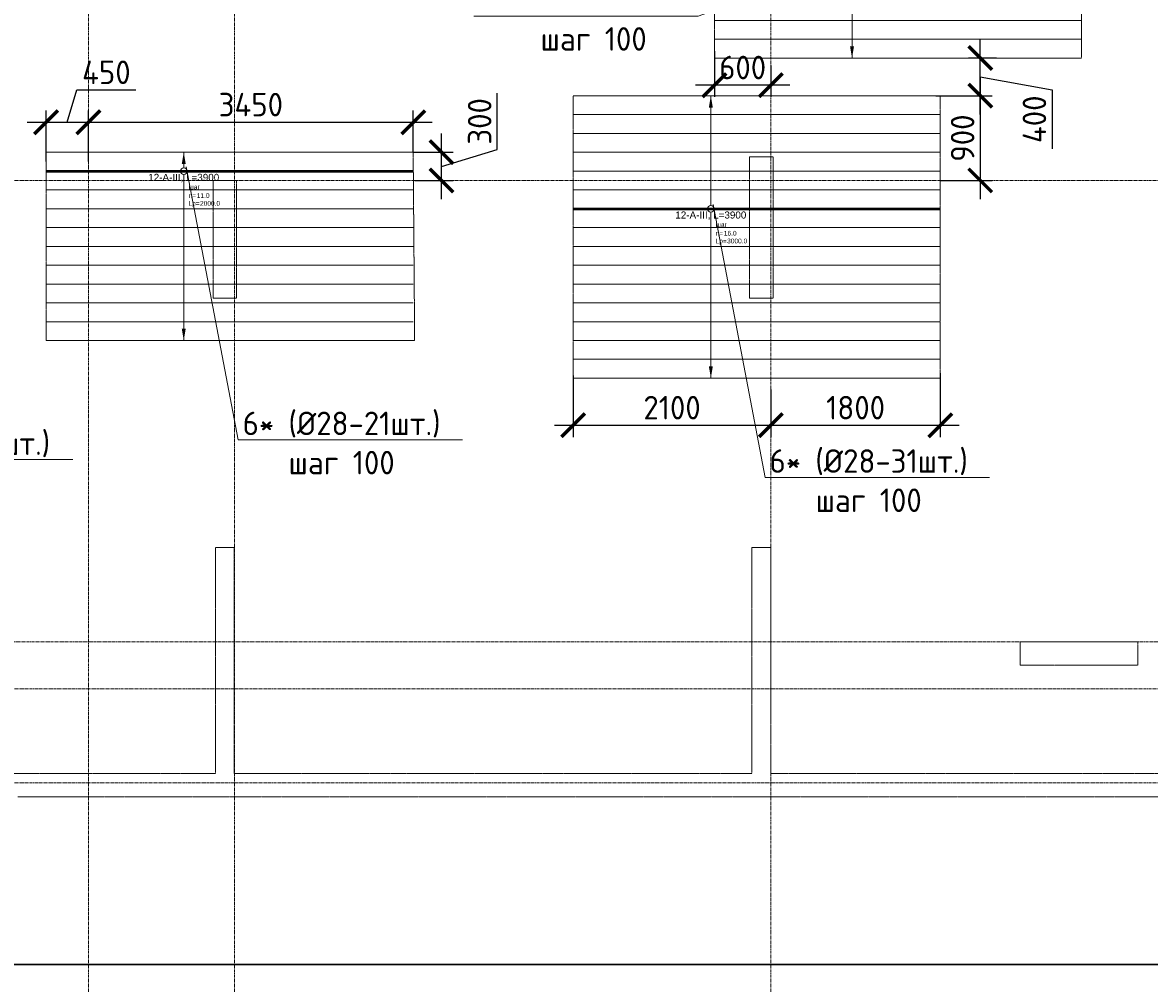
# Model space of a CAD drawing. Header units: millimetres. Extents: x -56135 to 1694203, y -446411 to -23139.
# Tile 94 of 256: x 592920 to 604892, y -130331 to -120121. Entities that reach past the tile are written whole.
import ezdxf
from ezdxf import colors
from ezdxf.entities.mleader import LeaderData, LeaderLine
from ezdxf.enums import TextEntityAlignment as Align
from ezdxf.math import Vec2, Vec3

# ---------------------------------------------------------------- set-up
doc = ezdxf.new("R2010")
doc.units = ezdxf.units.MM
doc.set_wipeout_variables(frame=1)
for name, pattern in [('01 Штриховая _4 мм_', [6, 3.5, -2.5]), ('______5', [1100, 800, -100, 100, -100]), ('GOST2.303 4', [7, 5, -2, 0]), ('осевая', [50.8, 31.75, -6.35, 6.35, -6.35])]:
    doc.linetypes.add(name, pattern=pattern)
for name, color, linetype, lineweight in [('0 Фундамент', 5, 'Continuous', 30), ('АрмСтер', 2, 'Continuous', 50), ('контур распр. стерхней', 2, 'GOST2.303 4', 20), ('Оси', 40, '______5', 18), ('подоснова', 151, 'Continuous', 5), ('РАЗМЕРЫ', 1, 'Continuous', 9), ('СТЕНЫ', 3, 'Continuous', 30)]:
    doc.layers.add(name, color=color, linetype=linetype, lineweight=lineweight)
doc.layers.add('АрмСтер_атрибуты', color=2, linetype='Continuous', lineweight=0, plot=False)
doc.layers.add('АрмСтер_невид', color=8, linetype='Continuous', lineweight=0, plot=False)
doc.styles.add('GOST-2.304_Type-B', font='GOST_Common.ttf')
doc.styles.get("Standard").update_dxf_attribs({"font": 'arial.ttf'})
doc.styles.add('Аннотативный', font='arial.ttf')
doc.dimstyles.new('СПДС', dxfattribs={"dimscale": 100, "dimtxt": 2.5, "dimasz": 2.5, "dimexe": 1.25, "dimexo": 0, "dimtad": 1, "dimdec": 0, "dimtxsty": 'GOST-2.304_Type-B', "dimblk": 'ARCHTICK', "dimcen": 2.5, "dimdle": 2, "dimadec": 0, "dimazin": 2, "dimtfac": 0.75, "dimtdec": 0, "dimtmove": 1, "dimatfit": 3, "dimfxl": 1, "dimtolj": 1, "dimarcsym": 1})

# ---------------------------------------------------------------- blocks, each defined once
blk = doc.blocks.new('оси 2.2-2.3')
at = {"layer": 'Оси', "color": 16, "linetype": 'осевая', "lineweight": 0, "transparency": 33554687}
for p, q in [((494304.9, -104267.9), (494304.9, -134893.5)), ((495854.9, -104267.9), (495854.9, -134893.5)), ((501554.9, -104267.9), (501554.9, -134893.5)), ((468076.3, -121995.4), (524372.9, -121995.4)), ((468653.8, -126895.4), (523707.4, -126895.4)), ((468076.3, -127395.4), (524372.9, -127395.4)), ((468076.3, -128395.4), (524372.9, -128395.4))]:
    blk.add_line(p, q, dxfattribs=at)
blk = doc.blocks.new('_None')
blk = doc.blocks.new('*U102')
at = {"layer": 'АрмСтер_невид', "ltscale": 100}
for p, q in [((-1463, 200), (2437, 200)), ((-1463, -200), (2437, -200)), ((-1463, -400), (2437, -400)), ((-1463, -600), (2437, -600)), ((-1463, -800), (2437, -800)), ((-1463, -1000), (2437, -1000)), ((-1463, -1200), (2437, -1200)), ((-1463, -1400), (2437, -1400)), ((-1463, -1600), (2437, -1600)), ((-1463, -1800), (2437, -1800))]:
    blk.add_line(p, q, dxfattribs=at)
at = {"layer": 'РАЗМЕРЫ'}
for p, q in [((112, 200), (-112, 200)), ((112, -1800), (-112, -1800))]:
    blk.add_line(p, q, dxfattribs=at)
at = {"layer": 'РАЗМЕРЫ', "ltscale": 15}
blk.add_line((0, -1800), (0, 200), dxfattribs=at)
at = {"layer": 'РАЗМЕРЫ'}
for points in [[(0, 200), (21, 75), (-21, 75)], [(0, -1800), (21, -1675), (-21, -1675)]]:
    blk.add_solid(points, dxfattribs=at)
at = {"layer": 'АрмСтер_атрибуты', "color": 215, "ltscale": 15, "style": 'Аннотативный'}
for s, p in [('шаг', (51, -194)), ('Lр=', (50, -368)), ('n=', (51, -285))]:
    blk.add_text(s, height=50, dxfattribs=at).set_placement(p)
at = {"layer": 'АрмСтер_атрибуты', "style": 'Аннотативный', "flags": 8}
blk.add_attdef('ПОЗ', (110, 30), '', height=75, dxfattribs=at)
at = {"layer": 'АрмСтер_атрибуты', "color": 215, "style": 'Аннотативный'}
for tag, p, flags in [('КОЛ', (138, -285), 8), ('ШАГ', (191, -194), 10), ('ШИРИНА', (173, -368), 8)]:
    blk.add_attdef(tag, p, '', height=50, dxfattribs=dict(at, flags=flags))
at = {"layer": 'АрмСтер_атрибуты', "flags": 9}
for tag, p in [('МАССА', (-1034, -1010)), ('ОБОЗНАЧЕНИЕ', (-1034, -1124))]:
    blk.add_attdef(tag, p, '', height=75, dxfattribs=at)
at = {"linetype": 'Continuous', "lineweight": 0}
blk.add_wipeout([(35, 0), (28, 21), (11, 33), (-11, 33), (-28, 21), (-35, 0), (-28, -21), (-11, -33), (11, -33), (28, -21)], dxfattribs=at)
at = {"color": 0, "linetype": 'ByBlock', "lineweight": -2, "ltscale": 100}
blk.add_line((-1463, 0), (2437, 0), dxfattribs=at)
at = {"layer": 'АрмСтер_невид', "ltscale": 100}
blk.add_line((-1463, 0), (2437, 0), dxfattribs=at)
at = {"layer": 'РАЗМЕРЫ'}
blk.add_circle((0, 0), 35, dxfattribs=at)
at = {"layer": 'АрмСтер_атрибуты', "style": 'Аннотативный', "flags": 8}
blk.add_attdef('НАИМЕНОВАНИЕ', text='', height=75, dxfattribs=at).set_placement((0, -29), align=Align.TOP_CENTER)
blk = doc.blocks.new('_ArchTick')
at = {"color": 0, "linetype": 'ByBlock', "const_width": 0.15}
blk.add_lwpolyline([(-0.5, -0.5), (0.5, 0.5)], dxfattribs=at)
blk = doc.blocks.new('*D1412')
at = {"layer": 'DEFPOINTS', "color": 0, "transparency": 16777216}
for p in [(593620, -121181), (593170, -121597), (593620, -121597)]:
    blk.add_point(p, dxfattribs=at)
at = {"layer": 'РАЗМЕРЫ', "color": 0, "lineweight": -2, "transparency": 16777216}
for p, q in [((593395, -121181), (593498, -120837)), ((593498, -120837), (594123, -120837)), ((593170, -121597), (593170, -121056)), ((593620, -121597), (593620, -121056)), ((592970, -121181), (593820, -121181))]:
    blk.add_line(p, q, dxfattribs=at)
at = {"layer": 'РАЗМЕРЫ', "color": 0, "lineweight": -2, "transparency": 16777216, "xscale": 250, "yscale": 250, "zscale": 250, "rotation": 180}
blk.add_blockref('_ArchTick', (593170, -121181), dxfattribs=at)
at = {"layer": 'РАЗМЕРЫ', "color": 0, "lineweight": -2, "transparency": 16777216, "xscale": 250, "yscale": 250, "zscale": 250}
blk.add_blockref('_ArchTick', (593620, -121181), dxfattribs=at)
at = {"layer": 'РАЗМЕРЫ', "color": 0, "transparency": 16777216, "insert": (593810, -120650), "char_height": 250, "attachment_point": 5, "style": 'GOST-2.304_Type-B'}
blk.add_mtext('\\A1;450', dxfattribs=at)
blk = doc.blocks.new('*D1413')
at = {"layer": 'DEFPOINTS', "color": 0, "transparency": 16777216}
for p in [(597070, -121181), (593620, -121418), (597070, -121499)]:
    blk.add_point(p, dxfattribs=at)
at = {"layer": 'РАЗМЕРЫ', "color": 0, "lineweight": -2, "transparency": 16777216}
for p, q in [((593620, -121418), (593620, -121056)), ((597070, -121499), (597070, -121056)), ((593420, -121181), (597270, -121181))]:
    blk.add_line(p, q, dxfattribs=at)
at = {"layer": 'РАЗМЕРЫ', "color": 0, "lineweight": -2, "transparency": 16777216, "xscale": 250, "yscale": 250, "zscale": 250, "rotation": 180}
blk.add_blockref('_ArchTick', (593620, -121181), dxfattribs=at)
at = {"layer": 'РАЗМЕРЫ', "color": 0, "lineweight": -2, "transparency": 16777216, "xscale": 250, "yscale": 250, "zscale": 250}
blk.add_blockref('_ArchTick', (597070, -121181), dxfattribs=at)
at = {"layer": 'РАЗМЕРЫ', "color": 0, "transparency": 16777216, "insert": (595345, -120993), "char_height": 250, "attachment_point": 5, "style": 'GOST-2.304_Type-B'}
blk.add_mtext('\\A1;3450', dxfattribs=at)
blk = doc.blocks.new('*D1280')
at = {"layer": 'DEFPOINTS', "color": 0, "transparency": 16777216}
for p in [(597070, -121499), (597370, -121499), (597089, -121799)]:
    blk.add_point(p, dxfattribs=at)
at = {"layer": 'РАЗМЕРЫ', "color": 0, "lineweight": -2, "transparency": 16777216}
for p, q in [((597963, -121471), (597963, -120871)), ((597370, -121999), (597370, -121299)), ((597070, -121499), (597495, -121499)), ((597370, -121649), (597963, -121471)), ((597089, -121799), (597495, -121799))]:
    blk.add_line(p, q, dxfattribs=at)
at = {"layer": 'РАЗМЕРЫ', "color": 0, "lineweight": -2, "transparency": 16777216, "xscale": 250, "yscale": 250, "zscale": 250}
for p, rotation in [((597370, -121499), 90), ((597370, -121799), 270)]:
    blk.add_blockref('_ArchTick', p, dxfattribs=dict(at, rotation=rotation))
at = {"layer": 'РАЗМЕРЫ', "color": 0, "transparency": 16777216, "insert": (597776, -121171), "char_height": 250, "attachment_point": 5, "rotation": 90, "style": 'GOST-2.304_Type-B'}
blk.add_mtext('\\A1;300', dxfattribs=at)
blk = doc.blocks.new('*U1188')
at = {"layer": 'АрмСтер_невид', "ltscale": 100}
for p, q in [((-1463, 1200), (2437, 1200)), ((-1463, 1000), (2437, 1000)), ((-1463, 800), (2437, 800)), ((-1463, 600), (2437, 600)), ((-1463, 400), (2437, 400)), ((-1463, 200), (2437, 200)), ((-1463, -200), (2437, -200)), ((-1463, -400), (2437, -400)), ((-1463, -600), (2437, -600)), ((-1463, -800), (2437, -800)), ((-1463, -1000), (2437, -1000)), ((-1463, -1200), (2437, -1200)), ((-1463, -1400), (2437, -1400)), ((-1463, -1600), (2437, -1600)), ((-1463, -1800), (2437, -1800))]:
    blk.add_line(p, q, dxfattribs=at)
at = {"layer": 'РАЗМЕРЫ'}
for p, q in [((112, 1200), (-112, 1200)), ((112, -1800), (-112, -1800))]:
    blk.add_line(p, q, dxfattribs=at)
at = {"layer": 'РАЗМЕРЫ', "ltscale": 15}
blk.add_line((0, -1800), (0, 1200), dxfattribs=at)
at = {"layer": 'РАЗМЕРЫ'}
for points in [[(0, 1200), (21, 1075), (-21, 1075)], [(0, -1800), (21, -1675), (-21, -1675)]]:
    blk.add_solid(points, dxfattribs=at)
at = {"layer": 'АрмСтер_атрибуты', "color": 215, "ltscale": 15, "style": 'Аннотативный'}
for s, p in [('шаг', (51, -194)), ('Lр=', (50, -368)), ('n=', (51, -285))]:
    blk.add_text(s, height=50, dxfattribs=at).set_placement(p)
at = {"layer": 'АрмСтер_атрибуты', "style": 'Аннотативный', "flags": 8}
blk.add_attdef('ПОЗ', (110, 30), '', height=75, dxfattribs=at)
at = {"layer": 'АрмСтер_атрибуты', "color": 215, "style": 'Аннотативный'}
for tag, p, flags in [('КОЛ', (138, -285), 8), ('ШАГ', (191, -194), 10), ('ШИРИНА', (173, -368), 8)]:
    blk.add_attdef(tag, p, '', height=50, dxfattribs=dict(at, flags=flags))
at = {"layer": 'АрмСтер_атрибуты', "flags": 9}
for tag, p in [('МАССА', (-1034, -1010)), ('ОБОЗНАЧЕНИЕ', (-1034, -1124))]:
    blk.add_attdef(tag, p, '', height=75, dxfattribs=at)
at = {"linetype": 'Continuous', "lineweight": 0}
blk.add_wipeout([(35, 0), (28, 21), (11, 33), (-11, 33), (-28, 21), (-35, 0), (-28, -21), (-11, -33), (11, -33), (28, -21)], dxfattribs=at)
at = {"color": 0, "linetype": 'ByBlock', "lineweight": -2, "ltscale": 100}
blk.add_line((-1463, 0), (2437, 0), dxfattribs=at)
at = {"layer": 'АрмСтер_невид', "ltscale": 100}
blk.add_line((-1463, 0), (2437, 0), dxfattribs=at)
at = {"layer": 'РАЗМЕРЫ'}
blk.add_circle((0, 0), 35, dxfattribs=at)
at = {"layer": 'АрмСтер_атрибуты', "style": 'Аннотативный', "flags": 8}
blk.add_attdef('НАИМЕНОВАНИЕ', text='', height=75, dxfattribs=at).set_placement((0, -29), align=Align.TOP_CENTER)
blk = doc.blocks.new('*D1290')
at = {"layer": 'DEFPOINTS', "color": 0, "transparency": 16777216}
for p in [(602622, -120899), (602670, -121799), (603095, -121799)]:
    blk.add_point(p, dxfattribs=at)
at = {"layer": 'РАЗМЕРЫ', "color": 0, "lineweight": -2, "transparency": 16777216}
for p, q in [((603095, -120699), (603095, -121999)), ((602622, -120899), (603220, -120899)), ((602670, -121799), (603220, -121799))]:
    blk.add_line(p, q, dxfattribs=at)
at = {"layer": 'РАЗМЕРЫ', "color": 0, "lineweight": -2, "transparency": 16777216, "xscale": 250, "yscale": 250, "zscale": 250}
for p, rotation in [((603095, -120899), 90), ((603095, -121799), 270)]:
    blk.add_blockref('_ArchTick', p, dxfattribs=dict(at, rotation=rotation))
at = {"layer": 'РАЗМЕРЫ', "color": 0, "transparency": 16777216, "insert": (602907, -121349), "char_height": 250, "attachment_point": 5, "rotation": 90, "style": 'GOST-2.304_Type-B'}
blk.add_mtext('\\A1;900', dxfattribs=at)
blk = doc.blocks.new('*D1291')
at = {"layer": 'DEFPOINTS', "color": 0, "transparency": 16777216}
for p in [(598770, -123872), (600870, -124019), (600870, -124400)]:
    blk.add_point(p, dxfattribs=at)
at = {"layer": 'РАЗМЕРЫ', "color": 0, "lineweight": -2, "transparency": 16777216}
for p, q in [((598770, -123872), (598770, -124525)), ((600870, -124019), (600870, -124525)), ((598570, -124400), (601070, -124400))]:
    blk.add_line(p, q, dxfattribs=at)
at = {"layer": 'РАЗМЕРЫ', "color": 0, "lineweight": -2, "transparency": 16777216, "xscale": 250, "yscale": 250, "zscale": 250, "rotation": 180}
blk.add_blockref('_ArchTick', (598770, -124400), dxfattribs=at)
at = {"layer": 'РАЗМЕРЫ', "color": 0, "lineweight": -2, "transparency": 16777216, "xscale": 250, "yscale": 250, "zscale": 250}
blk.add_blockref('_ArchTick', (600870, -124400), dxfattribs=at)
at = {"layer": 'РАЗМЕРЫ', "color": 0, "transparency": 16777216, "insert": (599820, -124213), "char_height": 250, "attachment_point": 5, "style": 'GOST-2.304_Type-B'}
blk.add_mtext('\\A1;2100', dxfattribs=at)
blk = doc.blocks.new('*D1421')
at = {"layer": 'DEFPOINTS', "color": 0, "transparency": 16777216}
for p in [(602670, -123846), (600870, -124019), (602670, -124400)]:
    blk.add_point(p, dxfattribs=at)
at = {"layer": 'РАЗМЕРЫ', "color": 0, "lineweight": -2, "transparency": 16777216}
for p, q in [((602670, -123846), (602670, -124525)), ((600870, -124019), (600870, -124525)), ((600670, -124400), (602870, -124400))]:
    blk.add_line(p, q, dxfattribs=at)
at = {"layer": 'РАЗМЕРЫ', "color": 0, "lineweight": -2, "transparency": 16777216, "xscale": 250, "yscale": 250, "zscale": 250, "rotation": 180}
blk.add_blockref('_ArchTick', (600870, -124400), dxfattribs=at)
at = {"layer": 'РАЗМЕРЫ', "color": 0, "lineweight": -2, "transparency": 16777216, "xscale": 250, "yscale": 250, "zscale": 250}
blk.add_blockref('_ArchTick', (602670, -124400), dxfattribs=at)
at = {"layer": 'РАЗМЕРЫ', "color": 0, "transparency": 16777216, "insert": (601770, -124213), "char_height": 250, "attachment_point": 5, "style": 'GOST-2.304_Type-B'}
blk.add_mtext('\\A1;1800', dxfattribs=at)
blk = doc.blocks.new('*U1169')
at = {"layer": 'АрмСтер_невид', "ltscale": 100}
for p, q in [((-1463, 800), (2437, 800)), ((-1463, 600), (2437, 600)), ((-1463, 400), (2437, 400)), ((-1463, 200), (2437, 200)), ((-1463, -200), (2437, -200)), ((-1463, -400), (2437, -400)), ((-1463, -600), (2437, -600)), ((-1463, -800), (2437, -800)), ((-1463, -1000), (2437, -1000))]:
    blk.add_line(p, q, dxfattribs=at)
at = {"layer": 'РАЗМЕРЫ'}
for p, q in [((112, 800), (-112, 800)), ((112, -1000), (-112, -1000))]:
    blk.add_line(p, q, dxfattribs=at)
at = {"layer": 'РАЗМЕРЫ', "ltscale": 15}
blk.add_line((0, -1000), (0, 800), dxfattribs=at)
at = {"layer": 'РАЗМЕРЫ'}
for points in [[(0, 800), (21, 675), (-21, 675)], [(0, -1000), (21, -875), (-21, -875)]]:
    blk.add_solid(points, dxfattribs=at)
at = {"layer": 'АрмСтер_атрибуты', "color": 215, "ltscale": 15, "style": 'Аннотативный'}
for s, p in [('шаг', (51, -194)), ('Lр=', (50, -368)), ('n=', (51, -285))]:
    blk.add_text(s, height=50, dxfattribs=at).set_placement(p)
at = {"layer": 'АрмСтер_атрибуты', "style": 'Аннотативный', "flags": 8}
blk.add_attdef('ПОЗ', (110, 30), '', height=75, dxfattribs=at)
at = {"layer": 'АрмСтер_атрибуты', "color": 215, "style": 'Аннотативный'}
for tag, p, flags in [('КОЛ', (138, -285), 8), ('ШАГ', (191, -194), 10), ('ШИРИНА', (173, -368), 8)]:
    blk.add_attdef(tag, p, '', height=50, dxfattribs=dict(at, flags=flags))
at = {"layer": 'АрмСтер_атрибуты', "flags": 9}
for tag, p in [('МАССА', (-1034, -1010)), ('ОБОЗНАЧЕНИЕ', (-1034, -1124))]:
    blk.add_attdef(tag, p, '', height=75, dxfattribs=at)
at = {"linetype": 'Continuous', "lineweight": 0}
blk.add_wipeout([(35, 0), (28, 21), (11, 33), (-11, 33), (-28, 21), (-35, 0), (-28, -21), (-11, -33), (11, -33), (28, -21)], dxfattribs=at)
at = {"color": 0, "linetype": 'ByBlock', "lineweight": -2, "ltscale": 100}
blk.add_line((-1463, 0), (2437, 0), dxfattribs=at)
at = {"layer": 'АрмСтер_невид', "ltscale": 100}
blk.add_line((-1463, 0), (2437, 0), dxfattribs=at)
at = {"layer": 'РАЗМЕРЫ'}
blk.add_circle((0, 0), 35, dxfattribs=at)
at = {"layer": 'АрмСтер_атрибуты', "style": 'Аннотативный', "flags": 8}
blk.add_attdef('НАИМЕНОВАНИЕ', text='', height=75, dxfattribs=at).set_placement((0, -29), align=Align.TOP_CENTER)
blk = doc.blocks.new('*D1382')
at = {"layer": 'DEFPOINTS', "color": 0, "transparency": 16777216}
for p in [(603095, -120499), (603268, -120499), (602622, -120899)]:
    blk.add_point(p, dxfattribs=at)
at = {"layer": 'РАЗМЕРЫ', "color": 0, "lineweight": -2, "transparency": 16777216}
for p, q in [((603095, -121099), (603095, -120299)), ((603268, -120499), (602970, -120499)), ((603095, -120699), (603857, -120837)), ((602622, -120899), (603220, -120899)), ((603857, -120837), (603857, -121462))]:
    blk.add_line(p, q, dxfattribs=at)
at = {"layer": 'РАЗМЕРЫ', "color": 0, "lineweight": -2, "transparency": 16777216, "xscale": 250, "yscale": 250, "zscale": 250}
for p, rotation in [((603095, -120499), 90), ((603095, -120899), 270)]:
    blk.add_blockref('_ArchTick', p, dxfattribs=dict(at, rotation=rotation))
at = {"layer": 'РАЗМЕРЫ', "color": 0, "transparency": 16777216, "insert": (603670, -121149), "char_height": 250, "attachment_point": 5, "rotation": 90, "style": 'GOST-2.304_Type-B'}
blk.add_mtext('\\A1;400', dxfattribs=at)
blk = doc.blocks.new('*D1383')
at = {"layer": 'DEFPOINTS', "color": 0, "transparency": 16777216}
for p in [(600270, -120425), (600870, -120576), (600270, -120787)]:
    blk.add_point(p, dxfattribs=at)
at = {"layer": 'РАЗМЕРЫ', "color": 0, "lineweight": -2, "transparency": 16777216}
for p, q in [((600270, -120425), (600270, -120912)), ((600870, -120576), (600870, -120912)), ((601070, -120787), (600070, -120787))]:
    blk.add_line(p, q, dxfattribs=at)
at = {"layer": 'РАЗМЕРЫ', "color": 0, "lineweight": -2, "transparency": 16777216, "xscale": 250, "yscale": 250, "zscale": 250, "rotation": 180}
blk.add_blockref('_ArchTick', (600270, -120787), dxfattribs=at)
at = {"layer": 'РАЗМЕРЫ', "color": 0, "lineweight": -2, "transparency": 16777216, "xscale": 250, "yscale": 250, "zscale": 250}
blk.add_blockref('_ArchTick', (600870, -120787), dxfattribs=at)
at = {"layer": 'РАЗМЕРЫ', "color": 0, "transparency": 16777216, "insert": (600570, -120599), "char_height": 250, "attachment_point": 5, "style": 'GOST-2.304_Type-B'}
blk.add_mtext('\\A1;600', dxfattribs=at)
blk = doc.blocks.new('стены  тп')
at = {"layer": 'СТЕНЫ', "color": 251, "linetype": '01 Штриховая _4 мм_', "lineweight": 0, "true_color": 0x636466}
for p, q in [((569837, -331876, 3100), (569587, -331876, 3100)), ((569587, -331876, 3100), (569587, -332306, 3100)), ((569837, -331996, 3100), (569837, -331876, 3100)), ((569837, -333376, 3100), (569837, -331996, 3100)), ((564137, -332126, 3100), (563887, -332126, 3100)), ((563887, -332126, 3100), (563887, -332246, 3100)), ((564137, -332306, 3100), (564137, -332126, 3100)), ((563887, -332246, 3100), (563887, -333376, 3100)), ((564137, -332426, 3100), (564137, -332306, 3100)), ((569587, -332306, 3100), (569587, -332426, 3100)), ((564137, -333376, 3100), (564137, -332426, 3100)), ((569587, -332426, 3100), (569587, -333376, 3100)), ((563887, -333376, 3100), (564112, -333376, 3100)), ((564112, -333376, 3100), (564137, -333376, 3100)), ((569587, -333376, 3100), (569812, -333376, 3100)), ((569812, -333376, 3100), (569837, -333376, 3100)), ((564112, -336026, 3100), (563912, -336026, 3100)), ((563912, -336026, 3100), (563912, -336146, 3100)), ((564112, -336146, 3100), (564112, -336026, 3100)), ((569692, -336026, 3100), (569612, -336026, 3100)), ((569612, -336026, 3100), (569612, -336146, 3100)), ((569812, -336026, 3100), (569692, -336026, 3100)), ((569812, -338426, 3100), (569812, -336026, 3100)), ((563912, -336146, 3100), (563912, -338426, 3100)), ((564112, -338426, 3100), (564112, -336146, 3100)), ((569612, -336146, 3100), (569612, -338426, 3100)), ((572713, -337026, 3100), (572463, -337026, 3100)), ((572463, -337026, 3100), (572463, -337276, 3100)), ((572833, -337026, 3100), (572713, -337026, 3100)), ((573713, -337026, 3100), (572833, -337026, 3100)), ((573713, -337276, 3100), (573713, -337026, 3100)), ((572463, -337276, 3100), (572713, -337276, 3100)), ((572713, -337276, 3100), (573543, -337276, 3100)), ((573543, -337276, 3100), (573663, -337276, 3100)), ((573663, -337276, 3100), (573713, -337276, 3100)), ((562432, -338426, 3100), (561032, -338426, 3100)), ((562552, -338426, 3100), (562432, -338426, 3100)), ((563912, -338426, 3100), (562552, -338426, 3100)), ((565812, -338426, 3100), (564112, -338426, 3100)), ((565932, -338426, 3100), (565812, -338426, 3100)), ((567632, -338426, 3100), (565932, -338426, 3100)), ((567752, -338426, 3100), (567632, -338426, 3100)), ((569612, -338426, 3100), (567752, -338426, 3100)), ((573542, -338426, 3100), (569812, -338426, 3100)), ((573662, -338426, 3100), (573542, -338426, 3100)), ((576312, -338426, 3100), (573662, -338426, 3100)), ((561812, -338676, 3100), (562062, -338676, 3100)), ((562062, -338676, 3100), (563912, -338676, 3100)), ((563912, -338676, 3100), (564162, -338676, 3100)), ((564162, -338676, 3100), (589512, -338676, 3100))]:
    blk.add_line(p, q, dxfattribs=at)

msp = doc.modelspace()

# ---------------------------------------------------------------- linework, layer by layer
at = {"layer": '0 Фундамент'}
msp.add_lwpolyline([(573469.4, -105949.2), (573469.4, -130129.2), (580819.4, -130129.2), (580819.4, -130129.2), (593319.4, -130129.2), (593319.4, -130129.2), (595669.4, -130129.2), (595669.4, -130129.2), (621119.4, -130129.2), (621119.4, -126049.2), (622599.4, -126049.2), (622599.4, -117449.2), (621119.4, -117449.2), (621119.4, -105949.2), (573469.4, -105949.2)], dxfattribs=at)
at = {"layer": 'контур распр. стерхней', "linetype": '01 Штриховая _4 мм_'}
for points in [[(604169.7, -120499.2), (600269.7, -120499.2), (600269.7, -118699.2), (604169.7, -118699.2)], [(602669.7, -123899.2), (598769.7, -123899.2), (598769.7, -120899.2), (602669.7, -120899.2)], [(597085.5, -123499.2), (593169.7, -123499.2), (593169.7, -121499.2), (597069.7, -121499.2)]]:
    msp.add_lwpolyline(points, close=True, dxfattribs=at)

# ---------------------------------------------------------------- block references
at = {"layer": 'РАЗМЕРЫ', "color": 1}
msp.add_blockref('оси 2.2-2.3', (99314.8, 196.2), dxfattribs=at)

# ---------------------------------------------------------------- leaders
at = {"layer": 'подоснова', "color": 7, "ltscale": 0.3}
ml = msp.add_multileader_mtext('Standard', dxfattribs=at)
ml.set_content('2* (%%C25-21шт.)\\Pшаг 100', color=7, style='GOST-2.304_Type-B')
ml.set_leader_properties(color=256, linetype='ByLayer', lineweight=15)
ml.set_arrow_properties(name='NONE')
ml.build(insert=Vec2(0, 0))
ml.multileader.update_dxf_attribs({"text_left_attachment_type": 6, "text_right_attachment_type": 6, "dogleg_length": 0.1, "arrow_head_size": 18})
ctx = ml.context
ctx.base_point, ctx.char_height, ctx.arrow_head_size, ctx.landing_gap_size, ctx.plane_origin = Vec3(591071.3, -124765.2), 250, 18, 20, Vec3(582061.2, -119515.4)
ctx.left_attachment, ctx.right_attachment, ctx.text_align_type = 6, 6, 1
notes = []
notes.append((ctx, [(0, (1, 1, 0), (591071.2, -124765.2), (1, 0), 0.1, [(0, [(590518, -121865.9)], 0, [])])]))
ctx.mtext.insert, ctx.mtext.alignment, ctx.mtext.flow_direction = Vec3(592169.7, -124465.2), 2, 5
for ctx, leaders in notes:
    for number, flags, end, landing, length, lines in leaders:
        leader = LeaderData()
        leader.index, (leader.has_last_leader_line, leader.has_dogleg_vector, leader.attachment_direction) = number, flags
        leader.last_leader_point, leader.dogleg_vector, leader.dogleg_length = Vec3(end), Vec3(landing), length
        for number, points, colour, breaks in lines:
            line = LeaderLine()
            line.index, line.vertices, line.color, line.breaks = number, Vec3.list(points), colors.encode_raw_color(colour), breaks
            leader.lines.append(line)
        ctx.leaders.append(leader)

# ---------------------------------------------------------------- next in the draw order: block references
at = {"layer": 'АрмСтер', "ltscale": 15}
ref = msp.add_blockref('*U1169', (601732.2, -119499.2), dxfattribs=at)
ref.add_attrib('НАИМЕНОВАНИЕ', '12-A-III, L=3900', dxfattribs={"layer": 'АрмСтер_атрибуты', "height": 75, "style": 'Аннотативный', "flags": 8}).set_placement((601732.2, -119528.5), align=Align.TOP_CENTER)
ref.add_attrib('КОЛ', '10.0', (601870.3, -119784.3), dxfattribs={"layer": 'АрмСтер_атрибуты', "color": 215, "height": 50, "style": 'Аннотативный', "flags": 8})
ref.add_attrib('ШИРИНА', '1800.0', (601905.1, -119867), dxfattribs={"layer": 'АрмСтер_атрибуты', "color": 215, "height": 50, "style": 'Аннотативный', "flags": 8})
ref = msp.add_blockref('*U1188', (600232.2, -122099.2), dxfattribs=at)
ref.add_attrib('НАИМЕНОВАНИЕ', '12-A-III, L=3900', dxfattribs={"layer": 'АрмСтер_атрибуты', "height": 75, "style": 'Аннотативный', "flags": 8}).set_placement((600232.2, -122128.5), align=Align.TOP_CENTER)
ref.add_attrib('КОЛ', '16.0', (600370.3, -122384.3), dxfattribs={"layer": 'АрмСтер_атрибуты', "color": 215, "height": 50, "style": 'Аннотативный', "flags": 8})
ref.add_attrib('ШИРИНА', '3000.0', (600405.1, -122467), dxfattribs={"layer": 'АрмСтер_атрибуты', "color": 215, "height": 50, "style": 'Аннотативный', "flags": 8})
ref = msp.add_blockref('*U102', (594632.2, -121699.2), dxfattribs=at)
ref.add_attrib('НАИМЕНОВАНИЕ', '12-A-III, L=3900', dxfattribs={"layer": 'АрмСтер_атрибуты', "height": 75, "style": 'Аннотативный', "flags": 8}).set_placement((594632.2, -121728.5), align=Align.TOP_CENTER)
ref.add_attrib('КОЛ', '11.0', (594770.3, -121984.3), dxfattribs={"layer": 'АрмСтер_атрибуты', "color": 215, "height": 50, "style": 'Аннотативный', "flags": 8})
ref.add_attrib('ШИРИНА', '2000.0', (594805.1, -122067), dxfattribs={"layer": 'АрмСтер_атрибуты', "color": 215, "height": 50, "style": 'Аннотативный', "flags": 8})

# ---------------------------------------------------------------- next in the draw order: block references
at = {"layer": 'РАЗМЕРЫ'}
msp.add_blockref('стены  тп', (31057, 210326.6, -3100), dxfattribs=at)

# ---------------------------------------------------------------- next in the draw order: dimensions: what is measured, and where the dimension line sits
at = {"layer": 'РАЗМЕРЫ', "color": 1}
dim = msp.add_linear_dim(base=(603094.7, -120499.2), p1=(602622, -120899.2), p2=(603268.3, -120499.2), angle=90, dimstyle='СПДС', dxfattribs=at)
dim.commit()
dim.dimension.update_dxf_attribs({"geometry": '*D1382', "text_midpoint": (603857.3, -120899.2), "dimtype": 160})
for base, p1, p2, picture, middle in [((600269.7, -120786.9), (600869.7, -120575.6), (600269.7, -120425.1), '*D1383', (600569.7, -120599.4)), ((593619.7, -121180.8), (593169.7, -121596.9), (593619.7, -121596.9), '*D1412', (593560.3, -120649.6)), ((597069.7, -121180.8), (593619.7, -121417.9), (597069.7, -121499.2), '*D1413', (595344.7, -120993.3)), ((600869.7, -124400.1), (598769.7, -123871.9), (600869.7, -124018.9), '*D1291', (599819.7, -124212.6)), ((602669.7, -124400.1), (600869.7, -124018.9), (602669.7, -123846), '*D1421', (601769.7, -124212.6))]:
    dim = msp.add_linear_dim(base=base, p1=p1, p2=p2, dimstyle='СПДС', dxfattribs=at)
    dim.commit()
    dim.dimension.update_dxf_attribs({"geometry": picture, "text_midpoint": middle})
for base, p1, p2, picture, middle in [((603094.7, -121799.2), (602622, -120899.2), (602669.7, -121799.2), '*D1290', (602907.2, -121349.2)), ((597369.7, -121499.2), (597089, -121799.2), (597069.7, -121499.2), '*D1280', (597776, -121408.5))]:
    dim = msp.add_linear_dim(base=base, p1=p1, p2=p2, angle=90, dimstyle='СПДС', dxfattribs=at)
    dim.commit()
    dim.dimension.update_dxf_attribs({"geometry": picture, "text_midpoint": middle})

# ---------------------------------------------------------------- next in the draw order: leaders
at = {"layer": 'подоснова', "color": 6, "ltscale": 0.3}
ml = msp.add_multileader_mtext('Standard', dxfattribs=at)
ml.set_content('4* (%%C20-19шт.)\\Pшаг 100', color=6, style='GOST-2.304_Type-B')
ml.set_leader_properties(color=256, linetype='ByLayer', lineweight=15)
ml.set_arrow_properties(name='NONE')
ml.build(insert=Vec2(0, 0))
ml.multileader.update_dxf_attribs({"text_left_attachment_type": 6, "text_right_attachment_type": 6, "dogleg_length": 0.1, "arrow_head_size": 18})
ctx = ml.context
ctx.base_point, ctx.char_height, ctx.arrow_head_size, ctx.landing_gap_size, ctx.plane_origin = Vec3(597875.9, -120053.3), 250, 18, 20, Vec3(593300.6, -117105.1)
ctx.left_attachment, ctx.right_attachment, ctx.text_align_type = 6, 6, 1
notes = []
notes.append((ctx, [(1, (1, 1, 0), (600097.8, -120053.3), (-1, 0), 0.1, [(0, [(601757.5, -119455.6)], 0, [])])]))
ctx.mtext.insert, ctx.mtext.alignment, ctx.mtext.flow_direction = Vec3(598986.8, -119753.3), 2, 5
ml = msp.add_multileader_mtext('Standard', dxfattribs=at)
ml.set_content('6* (%%C28-21шт.)\\Pшаг 100', color=6, style='GOST-2.304_Type-B')
ml.set_leader_properties(color=256, linetype='ByLayer', lineweight=15)
ml.set_arrow_properties(name='NONE')
ml.build(insert=Vec2(0, 0))
ml.multileader.update_dxf_attribs({"text_left_attachment_type": 6, "text_right_attachment_type": 6, "dogleg_length": 0.1, "arrow_head_size": 18})
ctx = ml.context
ctx.base_point, ctx.char_height, ctx.arrow_head_size, ctx.landing_gap_size, ctx.plane_origin = Vec3(595210.8, -124554.9), 250, 18, 20, Vec3(586200.6, -119305.1)
ctx.left_attachment, ctx.right_attachment, ctx.text_align_type = 6, 6, 1
notes.append((ctx, [(0, (1, 1, 0), (595210.7, -124554.9), (1, 0), 0.1, [(0, [(594657.5, -121655.6)], 0, [])])]))
ctx.mtext.insert, ctx.mtext.alignment, ctx.mtext.flow_direction = Vec3(596309.2, -124254.9), 2, 5
ml = msp.add_multileader_mtext('Standard', dxfattribs=at)
ml.set_content('6* (%%C28-31шт.)\\Pшаг 100', color=6, style='GOST-2.304_Type-B')
ml.set_leader_properties(color=256, linetype='ByLayer', lineweight=15)
ml.set_arrow_properties(name='NONE')
ml.build(insert=Vec2(0, 0))
ml.multileader.update_dxf_attribs({"text_left_attachment_type": 6, "text_right_attachment_type": 6, "dogleg_length": 0.1, "arrow_head_size": 18})
ctx = ml.context
ctx.base_point, ctx.char_height, ctx.arrow_head_size, ctx.landing_gap_size, ctx.plane_origin = Vec3(600810.8, -124954.9), 250, 18, 20, Vec3(591800.6, -119705.1)
ctx.left_attachment, ctx.right_attachment, ctx.text_align_type = 6, 6, 1
notes.append((ctx, [(0, (1, 1, 0), (600810.7, -124954.9), (1, 0), 0.1, [(0, [(600257.5, -122055.6)], 0, [])])]))
ctx.mtext.insert, ctx.mtext.alignment, ctx.mtext.flow_direction = Vec3(601909.2, -124654.9), 2, 5
for ctx, leaders in notes:
    for number, flags, end, landing, length, lines in leaders:
        leader = LeaderData()
        leader.index, (leader.has_last_leader_line, leader.has_dogleg_vector, leader.attachment_direction) = number, flags
        leader.last_leader_point, leader.dogleg_vector, leader.dogleg_length = Vec3(end), Vec3(landing), length
        for number, points, colour, breaks in lines:
            line = LeaderLine()
            line.index, line.vertices, line.color, line.breaks = number, Vec3.list(points), colors.encode_raw_color(colour), breaks
            leader.lines.append(line)
        ctx.leaders.append(leader)

doc.saveas('drawing.dxf')
